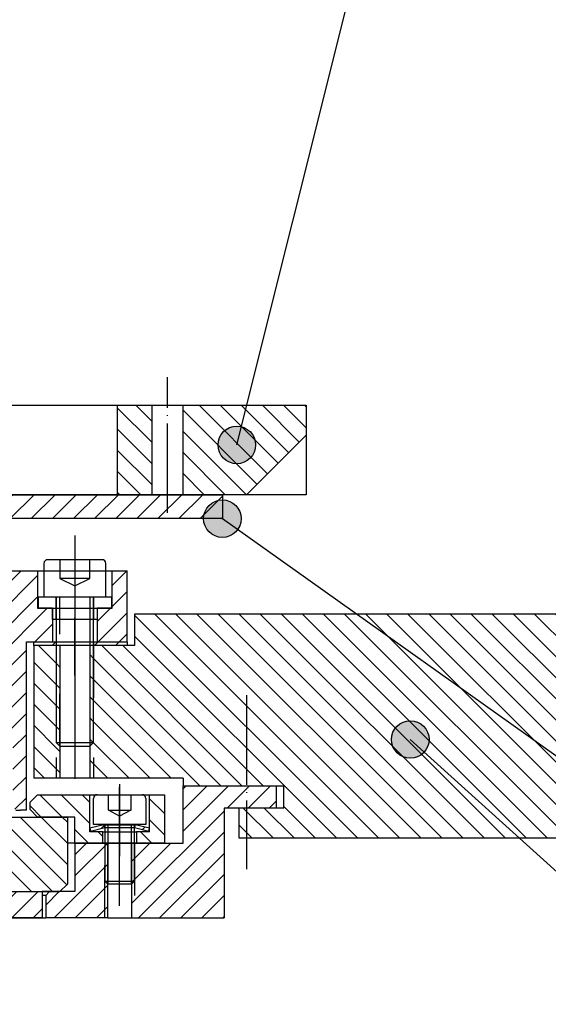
# Model space of a CAD drawing. Extents: x -1765 to 4890, y -3481 to 1222.
# Tile 82 of 98: x 4398 to 4468, y -2522 to -2390. Entities that reach past the tile are written whole.
import ezdxf

# ---------------------------------------------------------------- set-up
doc = ezdxf.new("R2010")
doc.units = 0
doc.linetypes.add('DASHED', pattern=[15, 7, -8])
doc.linetypes.add('DOT_CENTER', pattern=[14, 12, -1, 0, -1])
doc.layers.add('1', color=7, linetype='CONTINUOUS')
doc.dimstyles.get("Standard").update_dxf_attribs({"dimtxt": 0.18, "dimasz": 0.18, "dimexe": 0.18, "dimexo": 0.0625, "dimgap": 0.09, "dimtad": 0, "dimtih": 1, "dimtoh": 1, "dimdec": 4, "dimzin": 0, "dimtxsty": 'STANDARD', "dimcen": 0.09, "dimazin": 3, "dimtfac": 1, "dimtdec": 4, "dimtofl": 0, "dimtmove": 0, "dimatfit": 3, "dimtolj": 1, "dimtzin": 0})
pattern_1 = [(45, (0, 0), (-1.414213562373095, 1.4142135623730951), [])]
pattern_2 = [(135, (0, 0), (-1.4142135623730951, -1.414213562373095), [])]

# ---------------------------------------------------------------- blocks, each defined once
blk = doc.blocks.new('SCREW_M4__470', base_point=(4414.500000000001, -2510.451241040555))
at = {"layer": '1', "color": 1, "linetype": 'DOT_CENTER'}
for p, q in [((4411.000000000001, -2495.250561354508), (4411.000000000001, -2492.939429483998)), ((4411.000000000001, -2506.451241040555), (4411.000000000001, -2495.250561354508))]:
    blk.add_line(p, q, dxfattribs=at)
at = {"layer": '1', "color": 7, "linetype": 'CONTINUOUS'}
for p, q in [((4407.500000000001, -2497.951241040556), (4407.500000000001, -2494.451241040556)), ((4408.000000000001, -2493.951241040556), (4409.500000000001, -2493.951241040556)), ((4409.500000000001, -2493.951241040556), (4412.500000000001, -2493.951241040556)), ((4412.500000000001, -2493.951241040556), (4414.000000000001, -2493.951241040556)), ((4414.500000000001, -2494.451241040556), (4414.500000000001, -2497.951241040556)), ((4409.000000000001, -2497.951241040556), (4407.500000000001, -2497.951241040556)), ((4409.400000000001, -2497.951241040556), (4409.000000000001, -2497.951241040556)), ((4409.000000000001, -2497.951241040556), (4409.000000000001, -2500.451241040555)), ((4412.6, -2497.951241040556), (4409.400000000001, -2497.951241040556)), ((4413.000000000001, -2497.951241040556), (4412.6, -2497.951241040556)), ((4414.500000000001, -2497.951241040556), (4413.000000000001, -2497.951241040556)), ((4413.000000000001, -2500.451241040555), (4413.000000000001, -2497.951241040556)), ((4409.000000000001, -2500.451241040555), (4409.000000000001, -2505.551241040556)), ((4413.000000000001, -2505.551241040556), (4413.000000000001, -2500.451241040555)), ((4409.000000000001, -2505.551241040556), (4413.000000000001, -2505.551241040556)), ((4409.400000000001, -2505.951241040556), (4409.000000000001, -2505.551241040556)), ((4412.6, -2505.951241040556), (4409.400000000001, -2505.951241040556)), ((4413.000000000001, -2505.551241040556), (4412.6, -2505.951241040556))]:
    blk.add_line(p, q, dxfattribs=at)
at = {"layer": '1', "color": 1, "linetype": 'DASHED'}
for p, q in [((4409.500000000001, -2496.051241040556), (4409.500000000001, -2493.951241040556)), ((4412.500000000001, -2493.951241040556), (4412.500000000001, -2496.051241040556)), ((4409.500000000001, -2496.051241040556), (4412.500000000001, -2496.051241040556)), ((4411.000000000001, -2496.851241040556), (4409.500000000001, -2496.051241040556)), ((4412.500000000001, -2496.051241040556), (4411.000000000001, -2496.851241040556)), ((4409.400000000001, -2497.951241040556), (4409.400000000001, -2500.451241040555)), ((4412.6, -2500.451241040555), (4412.6, -2497.951241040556)), ((4409.400000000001, -2500.451241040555), (4409.400000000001, -2505.951241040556)), ((4412.6, -2505.951241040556), (4412.6, -2500.451241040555))]:
    blk.add_line(p, q, dxfattribs=at)
at = {"layer": '1', "color": 7, "linetype": 'CONTINUOUS'}
for centre, start, end in [((4408.000000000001, -2494.451241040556), 90, 180), ((4414.000000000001, -2494.451241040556), 0, 90)]:
    blk.add_arc(centre, 0.5, start, end, dxfattribs=at)
blk = doc.blocks.new('SPRING_WASHER__471', base_point=(4415.000000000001, -2499.548306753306))
at = {"layer": '1', "linetype": 'CONTINUOUS'}
h = blk.add_hatch(dxfattribs=at)
h.set_pattern_fill('USER', color=3, scale=2, angle=45, pattern_type=0)
h.set_pattern_definition(pattern_1)
h.paths.add_polyline_path([(4407.000000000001, -2498.451241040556), (4407.097014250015, -2498.839298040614), (4409.000000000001, -2498.363551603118), (4408.902985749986, -2497.975494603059)])
h = blk.add_hatch(dxfattribs=at)
h.set_pattern_fill('USER', color=3, scale=2, angle=45, pattern_type=0)
h.set_pattern_definition(pattern_1)
h.paths.add_polyline_path([(4413.097014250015, -2497.975494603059), (4413.000000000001, -2498.363551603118), (4414.902985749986, -2498.839298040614), (4415.000000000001, -2498.451241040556)])
at = {"layer": '1', "color": 3, "linetype": 'DOT_CENTER'}
blk.add_line((4411.000000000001, -2499.548306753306), (4411.000000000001, -2497.137531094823), dxfattribs=at)
at = {"layer": '1', "color": 3, "linetype": 'CONTINUOUS'}
for p, q in [((4408.902985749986, -2497.975494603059), (4407.000000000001, -2498.451241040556)), ((4407.000000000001, -2498.451241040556), (4407.097014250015, -2498.839298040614)), ((4407.097014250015, -2498.839298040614), (4409.000000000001, -2498.363551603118)), ((4408.902985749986, -2497.975494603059), (4411.000000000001, -2497.975494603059)), ((4409.000000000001, -2498.363551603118), (4408.902985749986, -2497.975494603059)), ((4409.000000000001, -2498.363551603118), (4411.000000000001, -2498.363551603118)), ((4411.000000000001, -2497.975494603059), (4413.097014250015, -2497.975494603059)), ((4411.000000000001, -2498.363551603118), (4413.000000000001, -2498.363551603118)), ((4413.097014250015, -2497.975494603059), (4413.000000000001, -2498.363551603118)), ((4413.000000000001, -2498.363551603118), (4414.902985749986, -2498.839298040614)), ((4415.000000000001, -2498.451241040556), (4413.097014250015, -2497.975494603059)), ((4414.902985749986, -2498.839298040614), (4415.000000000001, -2498.451241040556))]:
    blk.add_line(p, q, dxfattribs=at)
blk = doc.blocks.new('CLAMP_PC__472', base_point=(4417.000000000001, -2502.204585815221))
at = {"layer": '1', "linetype": 'CONTINUOUS'}
h = blk.add_hatch(dxfattribs=at)
h.set_pattern_fill('USER', color=1, scale=2, angle=135, pattern_type=0)
h.set_pattern_definition(pattern_2)
h.paths.add_polyline_path([(4400.000000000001, -2493.951241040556), (4399.000000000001, -2494.951241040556), (4399.000000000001, -2495.951241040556), (4400.000000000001, -2496.951241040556), (4405.000000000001, -2496.951241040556), (4405.000000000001, -2500.451241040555), (4408.750000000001, -2500.451241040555), (4408.750000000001, -2498.951241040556), (4407.000000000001, -2498.951241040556), (4407.000000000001, -2493.951241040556)])
h = blk.add_hatch(dxfattribs=at)
h.set_pattern_fill('USER', color=1, scale=2, angle=135, pattern_type=0)
h.set_pattern_definition(pattern_2)
h.paths.add_polyline_path([(4415.000000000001, -2493.951241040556), (4415.000000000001, -2498.951241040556), (4413.250000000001, -2498.951241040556), (4413.250000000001, -2500.451241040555), (4417.000000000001, -2500.451241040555), (4417.000000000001, -2493.951241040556)])
at = {"layer": '1', "color": 1, "linetype": 'DOT_CENTER'}
blk.add_line((4411.000000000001, -2492.534545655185), (4411.000000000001, -2502.204585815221), dxfattribs=at)
at = {"layer": '1', "color": 1, "linetype": 'CONTINUOUS'}
for p, q in [((4400.000000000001, -2493.951241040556), (4399.000000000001, -2494.951241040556)), ((4400.000000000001, -2493.951241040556), (4407.000000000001, -2493.951241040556)), ((4407.000000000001, -2493.951241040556), (4415.000000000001, -2493.951241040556)), ((4407.000000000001, -2498.951241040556), (4407.000000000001, -2493.951241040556)), ((4415.000000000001, -2498.951241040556), (4415.000000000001, -2493.951241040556)), ((4415.000000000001, -2493.951241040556), (4417.000000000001, -2493.951241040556)), ((4417.000000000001, -2493.951241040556), (4417.000000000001, -2500.451241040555)), ((4399.000000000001, -2495.951241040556), (4399.000000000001, -2494.951241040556)), ((4399.000000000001, -2495.951241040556), (4400.000000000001, -2496.951241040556)), ((4405.000000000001, -2496.951241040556), (4400.000000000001, -2496.951241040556)), ((4405.000000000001, -2500.451241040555), (4405.000000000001, -2496.951241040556)), ((4408.750000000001, -2498.951241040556), (4407.000000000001, -2498.951241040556)), ((4408.750000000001, -2498.951241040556), (4413.250000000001, -2498.951241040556)), ((4408.750000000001, -2500.451241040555), (4408.750000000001, -2498.951241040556)), ((4415.000000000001, -2498.951241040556), (4413.250000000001, -2498.951241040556)), ((4413.250000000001, -2498.951241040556), (4413.250000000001, -2500.451241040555)), ((4408.750000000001, -2500.451241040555), (4405.000000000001, -2500.451241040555)), ((4413.250000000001, -2500.451241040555), (4408.750000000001, -2500.451241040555)), ((4417.000000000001, -2500.451241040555), (4413.250000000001, -2500.451241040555))]:
    blk.add_line(p, q, dxfattribs=at)
at = {"layer": '1'}
for name, p in [('SCREW_M4__470', (4414.500000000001, -2510.451241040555)), ('SPRING_WASHER__471', (4415.000000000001, -2499.548306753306))]:
    blk.add_blockref(name, p, dxfattribs=at)
blk = doc.blocks.new('PCC_S__476', base_point=(4128, -2511.751241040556))
at = {"layer": '1', "linetype": 'CONTINUOUS'}
h = blk.add_hatch(dxfattribs=at)
h.set_pattern_fill('USER', color=3, scale=2, angle=45, pattern_type=0)
h.set_pattern_definition(pattern_1)
h.paths.add_polyline_path([(4412.6, -2500.451241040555), (4419.5, -2500.451241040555), (4419.5, -2492.751241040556), (4432, -2492.751241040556), (4432, -2495.751241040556), (4425, -2495.751241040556), (4425, -2510.451241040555), (4412.6, -2510.451241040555)])
h = blk.add_hatch(dxfattribs=at)
h.set_pattern_fill('USER', color=3, scale=2, angle=45, pattern_type=0)
h.set_pattern_definition(pattern_1)
h.paths.add_polyline_path([(4409.400000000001, -2500.451241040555), (4409.400000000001, -2510.451241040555), (4401.1, -2510.451241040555), (4401.1, -2507.451241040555), (4401.6, -2506.951241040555), (4405.000000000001, -2506.951241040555), (4405.000000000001, -2500.451241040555)])
at = {"layer": '1', "color": 3, "linetype": 'DOT_CENTER'}
for p, q in [((4428, -2480.613722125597), (4428, -2503.922099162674)), ((4411.000000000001, -2508.835890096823), (4411.000000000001, -2495.250561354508))]:
    blk.add_line(p, q, dxfattribs=at)
at = {"layer": '1', "color": 3, "linetype": 'CONTINUOUS'}
for p, q in [((4419.5, -2492.751241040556), (4432, -2492.751241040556)), ((4419.5, -2500.451241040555), (4419.5, -2492.751241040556)), ((4432, -2492.751241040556), (4432, -2495.751241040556)), ((4425, -2495.751241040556), (4425, -2510.451241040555)), ((4432, -2495.751241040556), (4425, -2495.751241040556)), ((4405.000000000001, -2500.451241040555), (4404.000000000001, -2500.451241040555)), ((4405.000000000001, -2500.451241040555), (4409.400000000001, -2500.451241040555)), ((4405.000000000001, -2500.451241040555), (4405.000000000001, -2506.951241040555)), ((4409.400000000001, -2500.451241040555), (4412.6, -2500.451241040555)), ((4409.400000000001, -2510.451241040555), (4409.400000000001, -2500.451241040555)), ((4412.6, -2500.451241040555), (4412.6, -2510.451241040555)), ((4412.6, -2500.451241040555), (4419.5, -2500.451241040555)), ((4401.6, -2506.951241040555), (4400.6, -2506.951241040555)), ((4401.1, -2507.451241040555), (4400.6, -2507.451241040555)), ((4401.1, -2507.451241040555), (4401.6, -2506.951241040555)), ((4401.1, -2507.451241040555), (4401.1, -2510.451241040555)), ((4405.000000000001, -2506.951241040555), (4401.6, -2506.951241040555)), ((4158.9, -2510.451241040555), (4401.1, -2510.451241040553)), ((4409.400000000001, -2510.451241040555), (4401.1, -2510.451241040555)), ((4409.400000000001, -2510.451241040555), (4412.6, -2510.451241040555)), ((4412.6, -2510.451241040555), (4425, -2510.451241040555))]:
    blk.add_line(p, q, dxfattribs=at)
at = {"layer": '1', "color": 3, "linetype": 'DASHED'}
for p, q in [((4409.000000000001, -2510.451241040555), (4409.000000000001, -2500.451241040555)), ((4413.000000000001, -2500.451241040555), (4413.000000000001, -2510.451241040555))]:
    blk.add_line(p, q, dxfattribs=at)
at = {"layer": '1'}
blk.add_blockref('CLAMP_PC__472', (4417.000000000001, -2502.204585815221), dxfattribs=at)
blk = doc.blocks.new('INSERT_RING_TSK__478', base_point=(4128, -2518.751241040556))
at = {"layer": '1', "linetype": 'CONTINUOUS'}
h = blk.add_hatch(dxfattribs=at)
h.set_pattern_fill('USER', scale=2, angle=135, pattern_type=0)
h.set_pattern_definition(pattern_2)
h.paths.add_polyline_path([(4490, -2469.751241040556), (4490, -2480.851241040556), (4475, -2480.851241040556), (4475, -2499.751241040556), (4433, -2499.751241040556), (4427, -2499.751241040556), (4427, -2495.751241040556), (4433, -2495.751241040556), (4433, -2492.751241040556), (4419.5, -2492.751241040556), (4419.5, -2491.751241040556), (4407.5, -2491.751241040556), (4407.5, -2473.951241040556), (4413, -2473.951241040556), (4413, -2469.751241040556)])
h = blk.add_hatch(dxfattribs=at)
h.set_pattern_fill('USER', scale=2, angle=135, pattern_type=0)
h.set_pattern_definition(pattern_2)
h.paths.add_polyline_path([(4402.5, -2473.951241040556), (4399.500000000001, -2473.951241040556), (4399.500000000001, -2491.751241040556), (4402.5, -2491.751241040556)])
h = blk.add_hatch(dxfattribs=at)
h.set_pattern_fill('USER', scale=2, angle=135, pattern_type=0)
h.set_pattern_definition(pattern_2)
h.paths.add_polyline_path([(4403, -2473.951241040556), (4402.5, -2473.951241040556), (4402.5, -2491.751241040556), (4403, -2491.751241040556)])
h = blk.add_hatch(dxfattribs=at)
h.set_pattern_fill('USER', scale=2, angle=135, pattern_type=0)
h.set_pattern_definition(pattern_2)
h.paths.add_polyline_path([(4407.5, -2473.951241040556), (4407, -2473.951241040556), (4407, -2491.751241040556), (4407.5, -2491.751241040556)])
at = {"layer": '1', "color": 7, "linetype": 'CONTINUOUS'}
for p, q in [((4413, -2469.751241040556), (4413, -2473.951241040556)), ((4490, -2469.751241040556), (4413, -2469.751241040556)), ((4402.5, -2473.951241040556), (4399.500000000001, -2473.951241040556)), ((4399.500000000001, -2473.951241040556), (4399.500000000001, -2491.751241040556)), ((4403, -2473.951241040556), (4402.5, -2473.951241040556)), ((4403, -2473.951241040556), (4403, -2491.751241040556)), ((4407, -2473.951241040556), (4403, -2473.951241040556)), ((4407.5, -2473.951241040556), (4407, -2473.951241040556)), ((4407, -2473.951241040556), (4407, -2491.751241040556)), ((4413, -2473.951241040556), (4407.5, -2473.951241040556)), ((4402.5, -2491.751241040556), (4399.500000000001, -2491.751241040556)), ((4403, -2491.751241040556), (4402.5, -2491.751241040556)), ((4407, -2491.751241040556), (4403, -2491.751241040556)), ((4407.5, -2491.751241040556), (4407, -2491.751241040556)), ((4419.5, -2491.751241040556), (4407.5, -2491.751241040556)), ((4419.5, -2491.751241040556), (4419.5, -2492.751241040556)), ((4419.5, -2492.751241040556), (4433, -2492.751241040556)), ((4433, -2495.751241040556), (4433, -2492.751241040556)), ((4433, -2495.751241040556), (4427, -2495.751241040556)), ((4427, -2495.751241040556), (4427, -2499.751241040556)), ((4427, -2499.751241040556), (4433, -2499.751241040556)), ((4433, -2499.751241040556), (4475, -2499.751241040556))]:
    blk.add_line(p, q, dxfattribs=at)
at = {"layer": '1', "color": 7, "linetype": 'DOT_CENTER'}
blk.add_line((4405, -2473.233238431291), (4405, -2491.838055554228), dxfattribs=at)
at = {"layer": '1', "color": 7, "linetype": 'DASHED'}
for p, q in [((4402.5, -2473.951241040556), (4402.5, -2491.751241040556)), ((4407.5, -2473.951241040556), (4407.5, -2491.751241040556))]:
    blk.add_line(p, q, dxfattribs=at)
blk = doc.blocks.new('TSK_APM90__507', base_point=(4020, -2520.158101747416))
at = {"layer": '1'}
for name, p in [('INSERT_RING_TSK__478', (4128, -2518.751241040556)), ('PCC_S__476', (4128, -2511.751241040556))]:
    blk.add_blockref(name, p, dxfattribs=at)
blk = doc.blocks.new('DUTBD__510', base_point=(4339.04429750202, -3293.921955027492))
at = {"layer": '1', "linetype": 'CONTINUOUS'}
h = blk.add_hatch(dxfattribs=at)
h.set_pattern_fill('USER', color=3, scale=2, angle=45, pattern_type=0)
h.set_pattern_definition(pattern_1)
h.paths.add_polyline_path([(4424.780000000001, -2453.751241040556), (4424.780000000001, -2456.951241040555), (4355.025000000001, -2456.951241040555), (4355.000000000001, -2453.751241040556)])
at = {"layer": '1', "color": 3, "linetype": 'CONTINUOUS'}
for p, q in [((4355.000000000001, -2453.751241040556), (4424.780000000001, -2453.751241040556)), ((4424.780000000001, -2453.751241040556), (4424.780000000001, -2456.951241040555)), ((4424.780000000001, -2456.951241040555), (4355.025000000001, -2456.951241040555))]:
    blk.add_line(p, q, dxfattribs=at)
blk = doc.blocks.new('SV_DUT_BO_STIFFENER__511', base_point=(4483.824297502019, -3290.721955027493))
at = {"layer": '1', "linetype": 'CONTINUOUS'}
h = blk.add_hatch(dxfattribs=at)
h.set_pattern_fill('USER', color=1, scale=2, angle=135, pattern_type=0)
h.set_pattern_definition(pattern_2)
h.paths.add_polyline_path([(4410.679999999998, -2441.751241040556), (4415.3, -2441.751241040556), (4415.3, -2453.751241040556), (4410.679999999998, -2453.751241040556)])
h = blk.add_hatch(dxfattribs=at)
h.set_pattern_fill('USER', color=1, scale=2, angle=135, pattern_type=0)
h.set_pattern_definition(pattern_2)
h.paths.add_polyline_path([(4419.5, -2441.751241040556), (4428, -2441.751241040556), (4436, -2441.751241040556), (4436, -2445.751241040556), (4428, -2453.751241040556), (4419.5, -2453.751241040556)])
at = {"layer": '1', "color": 1, "linetype": 'DOT_CENTER'}
blk.add_line((4417.4, -2456.179167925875), (4417.4, -2437.976627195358), dxfattribs=at)
at = {"layer": '1', "color": 1, "linetype": 'CONTINUOUS'}
for p, q in [((4386.679999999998, -2441.751241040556), (4410.679999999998, -2441.751241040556)), ((4410.679999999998, -2441.751241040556), (4415.3, -2441.751241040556)), ((4410.679999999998, -2441.751241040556), (4410.679999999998, -2453.751241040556)), ((4415.3, -2441.751241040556), (4415.3, -2453.751241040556)), ((4415.3, -2441.751241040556), (4419.5, -2441.751241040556)), ((4419.5, -2453.751241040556), (4419.5, -2441.751241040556)), ((4419.5, -2441.751241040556), (4428, -2441.751241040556)), ((4428, -2441.751241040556), (4436, -2441.751241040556)), ((4436, -2441.751241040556), (4436, -2445.751241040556)), ((4436, -2445.751241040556), (4428, -2453.751241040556)), ((4436, -2445.751241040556), (4436, -2453.751241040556)), ((4410.679999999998, -2453.751241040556), (4386.679999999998, -2453.751241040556)), ((4415.3, -2453.751241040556), (4410.679999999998, -2453.751241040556)), ((4419.5, -2453.751241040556), (4415.3, -2453.751241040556)), ((4428, -2453.751241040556), (4419.5, -2453.751241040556)), ((4436, -2453.751241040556), (4428, -2453.751241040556))]:
    blk.add_line(p, q, dxfattribs=at)
at = {"layer": '1'}
blk.add_blockref('DUTBD__510', (4339.04429750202, -3293.921955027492), dxfattribs=at)
blk = doc.blocks.new('ISO_PLATE_POGOTOWER__516', base_point=(4143, -2481.018994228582))
at = {"layer": '1', "linetype": 'CONTINUOUS'}
h = blk.add_hatch(dxfattribs=at)
h.set_pattern_fill('USER', color=3, scale=2, angle=45, pattern_type=0)
h.set_pattern_definition(pattern_1)
h.paths.add_polyline_path([(4399.500000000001, -2473.451241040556), (4402.5, -2473.451241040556), (4402.5, -2473.951241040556), (4399.500000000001, -2473.951241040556)])
h = blk.add_hatch(dxfattribs=at)
h.set_pattern_fill('USER', color=3, scale=2, angle=45, pattern_type=0)
h.set_pattern_definition(pattern_1)
h.paths.add_polyline_path([(4407.5, -2473.451241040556), (4412, -2473.451241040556), (4412, -2473.951241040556), (4407.5, -2473.951241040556)])
at = {"layer": '1', "color": 3, "linetype": 'DOT_CENTER'}
blk.add_line((4405, -2477.980839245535), (4405, -2470.233238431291), dxfattribs=at)
at = {"layer": '1', "color": 3, "linetype": 'CONTINUOUS'}
for p, q in [((4399.500000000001, -2473.451241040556), (4402.5, -2473.451241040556)), ((4399.500000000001, -2473.951241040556), (4399.500000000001, -2473.451241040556)), ((4402.5, -2473.451241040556), (4407.5, -2473.451241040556)), ((4402.5, -2473.451241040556), (4402.5, -2473.951241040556)), ((4407.5, -2473.451241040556), (4407.5, -2473.951241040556)), ((4407.5, -2473.451241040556), (4412, -2473.451241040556)), ((4412, -2473.451241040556), (4412, -2473.951241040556)), ((4402.5, -2473.951241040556), (4399.500000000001, -2473.951241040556)), ((4407.5, -2473.951241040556), (4402.5, -2473.951241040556)), ((4412, -2473.951241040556), (4407.5, -2473.951241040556))]:
    blk.add_line(p, q, dxfattribs=at)
blk = doc.blocks.new('ISOLATOR_SCR__533', base_point=(4405.1, -2472.054732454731))
at = {"layer": '1', "color": 6, "linetype": 'DOT_CENTER'}
blk.add_line((4405, -2465.486780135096), (4405, -2472.054732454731), dxfattribs=at)
at = {"layer": '1', "color": 6, "linetype": 'CONTINUOUS'}
for p, q in [((4400.1, -2468.951241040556), (4400.1, -2467.451241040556)), ((4400.1, -2467.451241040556), (4402.5, -2467.451241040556)), ((4402.5, -2467.451241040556), (4407.5, -2467.451241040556)), ((4407.5, -2467.451241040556), (4409.9, -2467.451241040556)), ((4409.9, -2467.451241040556), (4409.9, -2468.951241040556)), ((4402, -2468.951241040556), (4400.1, -2468.951241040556)), ((4402, -2468.951241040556), (4408, -2468.951241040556)), ((4402, -2470.451241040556), (4402, -2468.951241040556)), ((4408, -2468.951241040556), (4408, -2470.451241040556)), ((4409.9, -2468.951241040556), (4408, -2468.951241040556)), ((4402.5, -2470.451241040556), (4402, -2470.451241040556)), ((4407.5, -2470.451241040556), (4402.5, -2470.451241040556)), ((4408, -2470.451241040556), (4407.5, -2470.451241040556))]:
    blk.add_line(p, q, dxfattribs=at)
at = {"layer": '1', "color": 6, "linetype": 'DASHED'}
for p, q in [((4402.5, -2470.451241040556), (4402.5, -2467.451241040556)), ((4407.5, -2467.451241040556), (4407.5, -2470.451241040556))]:
    blk.add_line(p, q, dxfattribs=at)
blk = doc.blocks.new('SCREW_M5X20__534', base_point=(4405.85, -2489.422381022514))
at = {"layer": '1', "color": 42, "linetype": 'DOT_CENTER'}
for p, q in [((4405, -2459.228002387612), (4405, -2465.951241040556)), ((4405, -2465.951241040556), (4405, -2489.422381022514))]:
    blk.add_line(p, q, dxfattribs=at)
at = {"layer": '1', "color": 42, "linetype": 'CONTINUOUS'}
for p, q in [((4403, -2462.451241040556), (4401.35, -2462.451241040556)), ((4407, -2462.451241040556), (4403, -2462.451241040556)), ((4408.65, -2462.451241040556), (4407, -2462.451241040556)), ((4400.85, -2462.951241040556), (4400.85, -2467.451241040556)), ((4409.15, -2467.451241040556), (4409.15, -2462.951241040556)), ((4400.85, -2467.451241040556), (4402.5, -2467.451241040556)), ((4402.5, -2467.451241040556), (4402.5, -2486.951241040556)), ((4402.5, -2467.451241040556), (4403, -2467.451241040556)), ((4403, -2467.451241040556), (4407, -2467.451241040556)), ((4407, -2467.451241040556), (4407.5, -2467.451241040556)), ((4407.5, -2486.951241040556), (4407.5, -2467.451241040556)), ((4407.5, -2467.451241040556), (4409.15, -2467.451241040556)), ((4402.5, -2486.951241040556), (4403, -2487.451241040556)), ((4402.5, -2486.951241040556), (4407.5, -2486.951241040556)), ((4403, -2487.451241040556), (4407, -2487.451241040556)), ((4407, -2487.451241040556), (4407.5, -2486.951241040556))]:
    blk.add_line(p, q, dxfattribs=at)
at = {"layer": '1', "color": 42, "linetype": 'DASHED'}
for p, q in [((4403, -2462.451241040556), (4403, -2464.951241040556)), ((4407, -2464.951241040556), (4407, -2462.451241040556)), ((4403, -2464.951241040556), (4405, -2465.951241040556)), ((4407, -2464.951241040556), (4403, -2464.951241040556)), ((4405, -2465.951241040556), (4407, -2464.951241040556)), ((4403, -2487.451241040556), (4403, -2467.451241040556)), ((4407, -2467.451241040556), (4407, -2487.451241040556))]:
    blk.add_line(p, q, dxfattribs=at)
at = {"layer": '1', "color": 42, "linetype": 'CONTINUOUS'}
for centre, start, end in [((4401.35, -2462.951241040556), 90, 180), ((4408.65, -2462.951241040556), 0, 90)]:
    blk.add_arc(centre, 0.5, start, end, dxfattribs=at)
at = {"layer": '1'}
blk.add_blockref('ISOLATOR_SCR__533', (4405.1, -2472.054732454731), dxfattribs=at)
blk = doc.blocks.new('SV_POGOTOWER__543', base_point=(4583.824297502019, -3337.478711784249))
at = {"layer": '1', "linetype": 'CONTINUOUS'}
h = blk.add_hatch(dxfattribs=at)
h.set_pattern_fill('USER', color=4, scale=2, angle=45, pattern_type=0)
h.set_pattern_definition(pattern_1)
h.paths.add_polyline_path([(4390, -2459.951241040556), (4355.5, -2459.951241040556), (4355, -2460.451241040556), (4355, -2469.451241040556), (4353.500000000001, -2469.951241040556), (4352.000000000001, -2469.451241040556), (4352.000000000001, -2460.451241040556), (4351.500000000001, -2459.951241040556), (4343.5, -2459.951241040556), (4343.5, -2472.751241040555), (4343, -2472.751241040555), (4343, -2475.751241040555), (4341, -2476.251241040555), (4339, -2475.751241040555), (4339, -2472.751241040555), (4338.5, -2472.751241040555), (4338.5, -2459.951241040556), (4335.000000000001, -2459.951241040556), (4335.000000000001, -2496.051241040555), (4385.7, -2496.051241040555), (4386.3, -2496.051241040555), (4386.699999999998, -2495.651241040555), (4386.7, -2486.551241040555), (4396.7, -2486.551241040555), (4396.699999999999, -2495.651241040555), (4397.1, -2496.051241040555), (4397.700000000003, -2496.051241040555), (4398.500000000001, -2496.051241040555), (4398.500000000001, -2473.451241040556), (4402, -2473.451241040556), (4402, -2468.951241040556), (4399.9984375, -2468.951241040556), (4400, -2463.951241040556), (4390, -2463.951241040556)])
h = blk.add_hatch(dxfattribs=at)
h.set_pattern_fill('USER', color=4, scale=2, angle=45, pattern_type=0)
h.set_pattern_definition(pattern_1)
h.paths.add_polyline_path([(4410.001562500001, -2468.951241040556), (4410, -2463.951241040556), (4412, -2463.951241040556), (4412, -2473.451241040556), (4408, -2473.451241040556), (4408, -2468.951241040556)])
at = {"layer": '1', "color": 4, "linetype": 'DOT_CENTER'}
blk.add_line((4405, -2460.29050545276), (4405, -2474.498052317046), dxfattribs=at)
at = {"layer": '1', "color": 4, "linetype": 'CONTINUOUS'}
for p, q in [((4390, -2463.951241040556), (4400, -2463.951241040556)), ((4400, -2463.951241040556), (4399.9984375, -2468.951241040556)), ((4400, -2463.951241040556), (4410, -2463.951241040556)), ((4410.001562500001, -2468.951241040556), (4410, -2463.951241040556)), ((4410, -2463.951241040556), (4412, -2463.951241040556)), ((4412, -2473.451241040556), (4412, -2463.951241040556)), ((4399.9984375, -2468.951241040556), (4402, -2468.951241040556)), ((4402, -2468.951241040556), (4408, -2468.951241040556)), ((4402, -2468.951241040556), (4402, -2473.451241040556)), ((4408, -2468.951241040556), (4410.001562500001, -2468.951241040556)), ((4408, -2468.951241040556), (4408, -2473.451241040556)), ((4398.500000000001, -2473.451241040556), (4402, -2473.451241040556)), ((4398.500000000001, -2496.051241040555), (4398.500000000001, -2473.451241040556)), ((4402, -2473.451241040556), (4408, -2473.451241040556)), ((4408, -2473.451241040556), (4412, -2473.451241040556)), ((4397.1, -2496.051241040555), (4397.700000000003, -2496.051241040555)), ((4398.500000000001, -2496.051241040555), (4397.700000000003, -2496.051241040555))]:
    blk.add_line(p, q, dxfattribs=at)
at = {"layer": '1'}
for name, p in [('SCREW_M5X20__534', (4405.85, -2489.422381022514)), ('ISO_PLATE_POGOTOWER__516', (4143, -2481.018994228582))]:
    blk.add_blockref(name, p, dxfattribs=at)
blk = doc.blocks.new('PC_STIFF_S__545', base_point=(4692.141215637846, -3662.945733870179))
at = {"layer": '1', "linetype": 'CONTINUOUS'}
h = blk.add_hatch(dxfattribs=at)
h.set_pattern_fill('USER', color=5, scale=2, angle=135, pattern_type=0)
h.set_pattern_definition(pattern_2)
h.paths.add_polyline_path([(4404, -2496.951241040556), (4404, -2505.951241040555), (4403, -2506.951241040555), (4394.700000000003, -2506.951241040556), (4394.200000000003, -2506.451241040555), (4394.200000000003, -2497.451241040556), (4394.700000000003, -2496.951241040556)])
at = {"layer": '1', "color": 5, "linetype": 'CONTINUOUS'}
for p, q in [((4394.700000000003, -2496.951241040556), (4404, -2496.951241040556)), ((4404, -2496.951241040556), (4404, -2505.951241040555)), ((4404, -2505.951241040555), (4403, -2506.951241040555)), ((4394.700000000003, -2506.951241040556), (4403, -2506.951241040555))]:
    blk.add_line(p, q, dxfattribs=at)
blk = doc.blocks.new('SV_PROBECARD__546', base_point=(4703.591179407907, -3362.453899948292))
at = {"layer": '1', "linetype": 'CONTINUOUS'}
h = blk.add_hatch(dxfattribs=at)
h.set_pattern_fill('USER', color=1, scale=2, angle=45, pattern_type=0)
h.set_pattern_definition(pattern_1)
h.paths.add_polyline_path([(4400.6, -2506.951241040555), (4363.700000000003, -2506.951241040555), (4363.700000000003, -2508.851241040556), (4365.300000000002, -2510.451241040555), (4400.6, -2510.451241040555)])
at = {"layer": '1', "color": 1, "linetype": 'CONTINUOUS'}
for p, q in [((4363.700000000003, -2506.951241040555), (4400.6, -2506.951241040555)), ((4400.6, -2506.951241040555), (4400.6, -2510.451241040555)), ((4400.6, -2510.451241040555), (4365.300000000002, -2510.451241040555))]:
    blk.add_line(p, q, dxfattribs=at)
at = {"layer": '1'}
blk.add_blockref('PC_STIFF_S__545', (4692.141215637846, -3662.945733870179), dxfattribs=at)
blk = doc.blocks.new('SIDE_VIEW__547', base_point=(4260.5502765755, -3345.858052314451))
at = {"layer": '1'}
for name, p in [('SV_DUT_BO_STIFFENER__511', (4483.824297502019, -3290.721955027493)), ('SV_POGOTOWER__543', (4583.824297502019, -3337.478711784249)), ('SV_PROBECARD__546', (4703.591179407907, -3362.453899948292))]:
    blk.add_blockref(name, p, dxfattribs=at)
blk = doc.blocks.new('TEXT__469', base_point=(3686.934462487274, -2611.056874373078))
at = {"layer": '1'}
h = blk.add_hatch(color=1, dxfattribs=at)
edge = h.paths.add_edge_path()
edge.add_arc((4426.709205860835, -2447.06775365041), 2.520000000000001, -180, 180)
h = blk.add_hatch(color=1, dxfattribs=at)
edge = h.paths.add_edge_path()
edge.add_arc((4424.780000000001, -2456.951241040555), 2.520000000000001, -180, 180)
h = blk.add_hatch(color=1, dxfattribs=at)
edge = h.paths.add_edge_path()
edge.add_arc((4449.973082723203, -2486.55259784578), 2.520000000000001, -180, 180)
at = {"layer": '1', "color": 1}
for centre in [(4426.709205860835, -2447.06775365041), (4424.780000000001, -2456.951241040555), (4449.973082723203, -2486.55259784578)]:
    blk.add_circle(centre, 2.52, dxfattribs=at)
at = {"layer": '1', "color": 1, "linetype": 'CONTINUOUS', "has_arrowhead": 0}
for points in [[(4426.709205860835, -2447.06775365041), (4473.453997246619, -2260.51957733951)], [(4424.780000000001, -2456.951241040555), (4559.824784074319, -2552.8963132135)], [(4449.973082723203, -2486.55259784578), (4559.959075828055, -2586.02476876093)]]:
    blk.add_leader(points, dimstyle='Standard', dxfattribs=at)
blk = doc.blocks.new('WPIF_TSK__548', base_point=(4317.82429750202, -3712.742495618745))
at = {"layer": '1'}
for name, p in [('TEXT__469', (3686.934462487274, -2611.056874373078)), ('TSK_APM90__507', (4020, -2520.158101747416)), ('SIDE_VIEW__547', (4260.5502765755, -3345.858052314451))]:
    blk.add_blockref(name, p, dxfattribs=at)
blk = doc.blocks.new('C-E2803-62282-1S11B__549', base_point=(4280, -2449.251241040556))
at = {"layer": '1'}
blk.add_blockref('WPIF_TSK__548', (4317.82429750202, -3712.742495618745), dxfattribs=at)

msp = doc.modelspace()

# ---------------------------------------------------------------- block references
at = {"layer": '1'}
msp.add_blockref('C-E2803-62282-1S11B__549', (4280, -2449.251241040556), dxfattribs=at)

doc.saveas('drawing.dxf')
